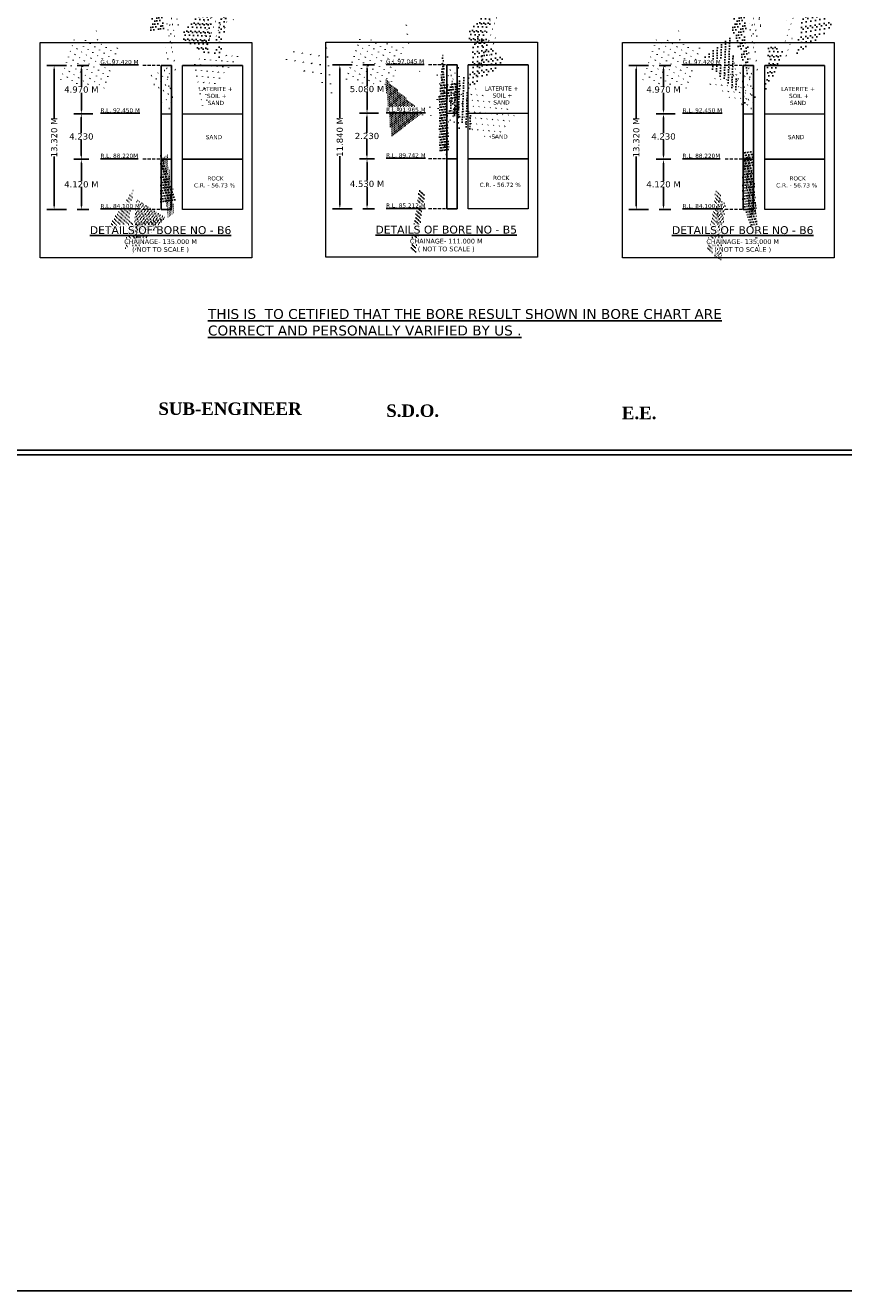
# Model space of a CAD drawing. Header units: millimetres. Extents: x -7746077780 to -3844657605, y -13315294818 to -6656873469.
# Tile 63 of 129: x -3871758907 to -3871725895, y -6657963078 to -6657912006. Entities that reach past the tile are written whole.
import ezdxf

# ---------------------------------------------------------------- set-up
doc = ezdxf.new("R2010")
doc.units = ezdxf.units.MM
doc.header["$MEASUREMENT"] = 0
doc.header["$PDMODE"] = 2
doc.linetypes.add('HIDDEN', pattern=[0.375, 0.25, -0.125])
doc.layers.add('TEX', color=6, linetype='Continuous')
doc.layers.add('TEXT', color=7, linetype='Continuous')
doc.styles.get("Standard").update_dxf_attribs({"font": 'verdana.ttf', "height": 250})
doc.dimstyles.new('Copy of ISO-25--------4', dxfattribs={"dimtxt": 200, "dimasz": 150, "dimexe": 300, "dimexo": 300, "dimgap": 0.02, "dimtad": 0, "dimtih": 1, "dimtoh": 1, "dimdec": 0, "dimlfac": 4, "dimdsep": 46, "dimtxsty": 'Standard', "dimcen": 150, "dimclrd": 1, "dimclre": 1, "dimclrt": 1, "dimadec": 0, "dimazin": 0, "dimtfac": 1, "dimtdec": 0, "dimtmove": 2, "dimatfit": 3, "dimfxl": 0, "dimarcsym": 0})
doc.dimstyles.new('ISO-25--------2', dxfattribs={"dimtxt": 200, "dimasz": 150, "dimexe": 300, "dimexo": 300, "dimgap": 0.02, "dimtad": 0, "dimtih": 1, "dimtoh": 1, "dimdec": 0, "dimlfac": 2, "dimdsep": 46, "dimtxsty": 'Standard', "dimcen": 150, "dimclrd": 1, "dimclre": 1, "dimclrt": 1, "dimadec": 0, "dimazin": 0, "dimtfac": 1, "dimtdec": 0, "dimtmove": 2, "dimatfit": 3, "dimfxl": 0, "dimarcsym": 0})

# ---------------------------------------------------------------- blocks, each defined once
blk = doc.blocks.new('*D787')
at = {"layer": 'Defpoints', "color": 0, "ltscale": 20, "transparency": 16777216}
for p in [(-3871745593.846198, -6657913604.321878), (-3871745123.18031, -6657913604.321878), (-3871744354.672048, -6657915555.450439)]:
    blk.add_point(p, dxfattribs=at)
at = {"layer": 'TEX', "color": 1, "lineweight": -2, "ltscale": 20, "transparency": 16777216}
for p, q in [((-3871745293.846198, -6657913604.321878), (-3871744823.18031, -6657913604.321878)), ((-3871745123.18031, -6657913754.321878), (-3871745123.18031, -6657914449.15763)), ((-3871745123.18031, -6657915405.450439), (-3871745123.18031, -6657914710.614688)), ((-3871744654.672048, -6657915555.450439), (-3871745423.18031, -6657915555.450439))]:
    blk.add_line(p, q, dxfattribs=at)
at = {"layer": 'TEX', "color": 1, "ltscale": 20, "transparency": 16777216}
for points in [[(-3871745148.18031, -6657913754.321878), (-3871745098.18031, -6657913754.321878), (-3871745123.18031, -6657913604.321878)], [(-3871745148.18031, -6657915405.450439), (-3871745098.18031, -6657915405.450439), (-3871745123.18031, -6657915555.450439)]]:
    blk.add_solid(points, dxfattribs=at)
at = {"layer": 'TEX', "color": 1, "ltscale": 20, "transparency": 16777216, "insert": (-3871745123.180309, -6657914579.88616), "char_height": 250, "attachment_point": 5}
blk.add_mtext('5.080 M', dxfattribs=at)
blk = doc.blocks.new('*D788')
at = {"layer": 'Defpoints', "color": 0, "ltscale": 20, "transparency": 16777216}
for p in [(-3871745425.096198, -6657913604.321878), (-3871746220.800537, -6657919417.871449), (-3871745425.096199, -6657919417.871449)]:
    blk.add_point(p, dxfattribs=at)
at = {"layer": 'TEX', "color": 1, "lineweight": -2, "ltscale": 20, "transparency": 16777216}
for p, q in [((-3871745725.096198, -6657913604.321878), (-3871746520.800537, -6657913604.321878)), ((-3871746220.800537, -6657913754.321878), (-3871746220.800537, -6657915736.815414)), ((-3871746220.800537, -6657919267.871449), (-3871746220.800537, -6657917285.377913)), ((-3871745725.096199, -6657919417.871449), (-3871746520.800537, -6657919417.871449))]:
    blk.add_line(p, q, dxfattribs=at)
at = {"layer": 'TEX', "color": 1, "ltscale": 20, "transparency": 16777216}
for points in [[(-3871746245.800537, -6657913754.321878), (-3871746195.800537, -6657913754.321878), (-3871746220.800537, -6657913604.321878)], [(-3871746245.800537, -6657919267.871449), (-3871746195.800537, -6657919267.871449), (-3871746220.800537, -6657919417.871449)]]:
    blk.add_solid(points, dxfattribs=at)
at = {"layer": 'TEX', "color": 1, "ltscale": 20, "transparency": 16777216, "insert": (-3871746220.800536, -6657916511.096664), "char_height": 250, "width": 3092.240050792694, "attachment_point": 5, "rotation": 90}
blk.add_mtext('11.840 M', dxfattribs=at)
blk = doc.blocks.new('*D789')
at = {"layer": 'Defpoints', "color": 0, "ltscale": 20, "transparency": 16777216}
for p in [(-3871745593.846199, -6657917393.815369), (-3871745123.18031, -6657917393.815369), (-3871745593.846198, -6657919417.871449)]:
    blk.add_point(p, dxfattribs=at)
at = {"layer": 'TEX', "color": 1, "lineweight": -2, "ltscale": 20, "transparency": 16777216}
for p, q in [((-3871745293.846199, -6657917393.815369), (-3871744823.18031, -6657917393.815369)), ((-3871745123.18031, -6657917543.815369), (-3871745123.18031, -6657918275.618572)), ((-3871745123.18031, -6657919267.871449), (-3871745123.18031, -6657918536.068243)), ((-3871745293.846198, -6657919417.871449), (-3871744823.18031, -6657919417.871449))]:
    blk.add_line(p, q, dxfattribs=at)
at = {"layer": 'TEX', "color": 1, "ltscale": 20, "transparency": 16777216}
for points in [[(-3871745148.18031, -6657917543.815369), (-3871745098.18031, -6657917543.815369), (-3871745123.18031, -6657917393.815369)], [(-3871745148.18031, -6657919267.871449), (-3871745098.18031, -6657919267.871449), (-3871745123.18031, -6657919417.871449)]]:
    blk.add_solid(points, dxfattribs=at)
at = {"layer": 'TEX', "color": 1, "ltscale": 20, "transparency": 16777216, "insert": (-3871745123.18031, -6657918405.843409), "char_height": 250, "width": 2455.95475435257, "attachment_point": 5}
blk.add_mtext('4.530 M', dxfattribs=at)
blk = doc.blocks.new('*D790')
at = {"color": 1, "lineweight": -2, "ltscale": 20, "transparency": 16777216}
for p, q in [((-3871745121.99867, -6657915555.450439), (-3871745424.49867, -6657915555.450439)), ((-3871745124.49867, -6657915705.450439), (-3871745124.49867, -6657916344.408069)), ((-3871745124.49867, -6657917243.815369), (-3871745124.49867, -6657916604.857739)), ((-3871745121.99867, -6657917393.815369), (-3871745424.49867, -6657917393.815369))]:
    blk.add_line(p, q, dxfattribs=at)
at = {"color": 1, "ltscale": 20, "transparency": 16777216}
for points in [[(-3871745149.49867, -6657915705.450439), (-3871745099.49867, -6657915705.450439), (-3871745124.49867, -6657915555.450439)], [(-3871745149.49867, -6657917243.815369), (-3871745099.49867, -6657917243.815369), (-3871745124.49867, -6657917393.815369)]]:
    blk.add_solid(points, dxfattribs=at)
at = {"layer": 'Defpoints', "color": 0, "ltscale": 20, "transparency": 16777216}
for p in [(-3871741904.088327, -6657915555.450439), (-3871745124.49867, -6657917393.815369), (-3871741904.088326, -6657917393.815369)]:
    blk.add_point(p, dxfattribs=at)
at = {"color": 1, "lineweight": 13, "ltscale": 20, "transparency": 16777216, "insert": (-3871745124.498669, -6657916474.632905), "char_height": 250, "width": 1834.755719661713, "attachment_point": 5}
blk.add_mtext('2.230', dxfattribs=at)
blk = doc.blocks.new('*D791')
at = {"layer": 'Defpoints', "color": 0, "ltscale": 20, "transparency": 16777216}
for p in [(-3871733633.846199, -6657913624.321881), (-3871733163.18031, -6657913624.321881), (-3871732394.672048, -6657915575.450439)]:
    blk.add_point(p, dxfattribs=at)
at = {"layer": 'TEX', "color": 1, "lineweight": -2, "ltscale": 20, "transparency": 16777216}
for p, q in [((-3871733333.846199, -6657913624.321881), (-3871732863.18031, -6657913624.321881)), ((-3871733163.18031, -6657913774.321881), (-3871733163.18031, -6657914469.745275)), ((-3871733163.18031, -6657915425.450439), (-3871733163.18031, -6657914730.027047)), ((-3871732694.672048, -6657915575.450439), (-3871733463.18031, -6657915575.450439))]:
    blk.add_line(p, q, dxfattribs=at)
at = {"layer": 'TEX', "color": 1, "ltscale": 20, "transparency": 16777216}
for points in [[(-3871733188.18031, -6657913774.321881), (-3871733138.18031, -6657913774.321881), (-3871733163.18031, -6657913624.321881)], [(-3871733188.18031, -6657915425.450439), (-3871733138.18031, -6657915425.450439), (-3871733163.18031, -6657915575.450439)]]:
    blk.add_solid(points, dxfattribs=at)
at = {"layer": 'TEX', "color": 1, "ltscale": 20, "transparency": 16777216, "insert": (-3871733163.180309, -6657914599.886162), "char_height": 250, "width": 2179.23017168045, "attachment_point": 5}
blk.add_mtext('4.970 M', dxfattribs=at)
blk = doc.blocks.new('*D792')
at = {"layer": 'Defpoints', "color": 0, "ltscale": 20, "transparency": 16777216}
for p in [(-3871733465.096199, -6657913624.321881), (-3871734260.800538, -6657919437.871449), (-3871733465.096199, -6657919437.871449)]:
    blk.add_point(p, dxfattribs=at)
at = {"layer": 'TEX', "color": 1, "lineweight": -2, "ltscale": 20, "transparency": 16777216}
for p, q in [((-3871733765.096199, -6657913624.321881), (-3871734560.800538, -6657913624.321881)), ((-3871734260.800538, -6657913774.321881), (-3871734260.800538, -6657915756.815416)), ((-3871734260.800538, -6657919287.871449), (-3871734260.800538, -6657917305.377914)), ((-3871733765.096199, -6657919437.871449), (-3871734560.800538, -6657919437.871449))]:
    blk.add_line(p, q, dxfattribs=at)
at = {"layer": 'TEX', "color": 1, "ltscale": 20, "transparency": 16777216}
for points in [[(-3871734285.800538, -6657913774.321881), (-3871734235.800538, -6657913774.321881), (-3871734260.800538, -6657913624.321881)], [(-3871734285.800538, -6657919287.871449), (-3871734235.800538, -6657919287.871449), (-3871734260.800538, -6657919437.871449)]]:
    blk.add_solid(points, dxfattribs=at)
at = {"layer": 'TEX', "color": 1, "ltscale": 20, "transparency": 16777216, "insert": (-3871734260.800537, -6657916531.096666), "char_height": 250, "attachment_point": 5, "rotation": 90}
blk.add_mtext('13.320 M', dxfattribs=at)
blk = doc.blocks.new('*D793')
at = {"layer": 'Defpoints', "color": 0, "ltscale": 20, "transparency": 16777216}
for p in [(-3871733633.846199, -6657917413.815372), (-3871733163.18031, -6657917413.815372), (-3871733633.846198, -6657919437.871449)]:
    blk.add_point(p, dxfattribs=at)
at = {"layer": 'TEX', "color": 1, "lineweight": -2, "ltscale": 20, "transparency": 16777216}
for p, q in [((-3871733333.846199, -6657917413.815372), (-3871732863.18031, -6657917413.815372)), ((-3871733163.18031, -6657917563.815372), (-3871733163.18031, -6657918295.618574)), ((-3871733163.18031, -6657919287.871449), (-3871733163.18031, -6657918556.068245)), ((-3871733333.846198, -6657919437.871449), (-3871732863.18031, -6657919437.871449))]:
    blk.add_line(p, q, dxfattribs=at)
at = {"layer": 'TEX', "color": 1, "ltscale": 20, "transparency": 16777216}
for points in [[(-3871733188.18031, -6657917563.815372), (-3871733138.18031, -6657917563.815372), (-3871733163.18031, -6657917413.815372)], [(-3871733188.18031, -6657919287.871449), (-3871733138.18031, -6657919287.871449), (-3871733163.18031, -6657919437.871449)]]:
    blk.add_solid(points, dxfattribs=at)
at = {"layer": 'TEX', "color": 1, "ltscale": 20, "transparency": 16777216, "insert": (-3871733163.18031, -6657918425.84341), "char_height": 250, "attachment_point": 5}
blk.add_mtext('4.120 M', dxfattribs=at)
blk = doc.blocks.new('*D794')
at = {"color": 1, "lineweight": -2, "ltscale": 20, "transparency": 16777216}
for p, q in [((-3871733161.99867, -6657915575.450439), (-3871733464.49867, -6657915575.450439)), ((-3871733164.49867, -6657915725.450439), (-3871733164.49867, -6657916364.408071)), ((-3871733164.49867, -6657917263.815372), (-3871733164.49867, -6657916624.857741)), ((-3871733161.99867, -6657917413.815372), (-3871733464.49867, -6657917413.815372))]:
    blk.add_line(p, q, dxfattribs=at)
at = {"color": 1, "ltscale": 20, "transparency": 16777216}
for points in [[(-3871733189.49867, -6657915725.450439), (-3871733139.49867, -6657915725.450439), (-3871733164.49867, -6657915575.450439)], [(-3871733189.49867, -6657917263.815372), (-3871733139.49867, -6657917263.815372), (-3871733164.49867, -6657917413.815372)]]:
    blk.add_solid(points, dxfattribs=at)
at = {"layer": 'Defpoints', "color": 0, "ltscale": 20, "transparency": 16777216}
for p in [(-3871729944.088327, -6657915575.450439), (-3871733164.49867, -6657917413.815372), (-3871729944.088326, -6657917413.815372)]:
    blk.add_point(p, dxfattribs=at)
at = {"color": 1, "lineweight": 13, "ltscale": 20, "transparency": 16777216, "insert": (-3871733164.498669, -6657916494.632907), "char_height": 250, "attachment_point": 5}
blk.add_mtext('4.230', dxfattribs=at)
blk = doc.blocks.new('*D453')
at = {"layer": 'Defpoints', "color": 0, "ltscale": 20, "transparency": 16777216}
for p in [(-3871757117.810792, -6657913624.321881), (-3871756647.144903, -6657913624.321881), (-3871755878.636641, -6657915575.450439)]:
    blk.add_point(p, dxfattribs=at)
at = {"layer": 'TEX', "color": 1, "lineweight": -2, "ltscale": 20, "transparency": 16777216}
for p, q in [((-3871756817.810792, -6657913624.321881), (-3871756347.144903, -6657913624.321881)), ((-3871756647.144903, -6657913774.321881), (-3871756647.144903, -6657914469.745275)), ((-3871756647.144903, -6657915425.450439), (-3871756647.144903, -6657914730.027047)), ((-3871756178.636641, -6657915575.450439), (-3871756947.144903, -6657915575.450439))]:
    blk.add_line(p, q, dxfattribs=at)
at = {"layer": 'TEX', "color": 1, "ltscale": 20, "transparency": 16777216}
for points in [[(-3871756672.144903, -6657913774.321881), (-3871756622.144903, -6657913774.321881), (-3871756647.144903, -6657913624.321881)], [(-3871756672.144903, -6657915425.450439), (-3871756622.144903, -6657915425.450439), (-3871756647.144903, -6657915575.450439)]]:
    blk.add_solid(points, dxfattribs=at)
at = {"layer": 'TEX', "color": 1, "ltscale": 20, "transparency": 16777216, "insert": (-3871756647.144902, -6657914599.886162), "char_height": 250, "width": 2179.23017168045, "attachment_point": 5}
blk.add_mtext('4.970 M', dxfattribs=at)
blk = doc.blocks.new('*D454')
at = {"layer": 'Defpoints', "color": 0, "ltscale": 20, "transparency": 16777216}
for p in [(-3871756949.060792, -6657913624.321881), (-3871757744.765131, -6657919437.871449), (-3871756949.060792, -6657919437.871449)]:
    blk.add_point(p, dxfattribs=at)
at = {"layer": 'TEX', "color": 1, "lineweight": -2, "ltscale": 20, "transparency": 16777216}
for p, q in [((-3871757249.060792, -6657913624.321881), (-3871758044.765131, -6657913624.321881)), ((-3871757744.765131, -6657913774.321881), (-3871757744.765131, -6657915756.815416)), ((-3871757744.765131, -6657919287.871449), (-3871757744.765131, -6657917305.377914)), ((-3871757249.060792, -6657919437.871449), (-3871758044.765131, -6657919437.871449))]:
    blk.add_line(p, q, dxfattribs=at)
at = {"layer": 'TEX', "color": 1, "ltscale": 20, "transparency": 16777216}
for points in [[(-3871757769.765131, -6657913774.321881), (-3871757719.765131, -6657913774.321881), (-3871757744.765131, -6657913624.321881)], [(-3871757769.765131, -6657919287.871449), (-3871757719.765131, -6657919287.871449), (-3871757744.765131, -6657919437.871449)]]:
    blk.add_solid(points, dxfattribs=at)
at = {"layer": 'TEX', "color": 1, "ltscale": 20, "transparency": 16777216, "insert": (-3871757744.76513, -6657916531.096666), "char_height": 250, "attachment_point": 5, "rotation": 90}
blk.add_mtext('13.320 M', dxfattribs=at)
blk = doc.blocks.new('*D455')
at = {"layer": 'Defpoints', "color": 0, "ltscale": 20, "transparency": 16777216}
for p in [(-3871757117.810792, -6657917413.815372), (-3871756647.144903, -6657917413.815372), (-3871757117.810791, -6657919437.871449)]:
    blk.add_point(p, dxfattribs=at)
at = {"layer": 'TEX', "color": 1, "lineweight": -2, "ltscale": 20, "transparency": 16777216}
for p, q in [((-3871756817.810792, -6657917413.815372), (-3871756347.144903, -6657917413.815372)), ((-3871756647.144903, -6657917563.815372), (-3871756647.144903, -6657918295.618574)), ((-3871756647.144903, -6657919287.871449), (-3871756647.144903, -6657918556.068245)), ((-3871756817.810791, -6657919437.871449), (-3871756347.144903, -6657919437.871449))]:
    blk.add_line(p, q, dxfattribs=at)
at = {"layer": 'TEX', "color": 1, "ltscale": 20, "transparency": 16777216}
for points in [[(-3871756672.144903, -6657917563.815372), (-3871756622.144903, -6657917563.815372), (-3871756647.144903, -6657917413.815372)], [(-3871756672.144903, -6657919287.871449), (-3871756622.144903, -6657919287.871449), (-3871756647.144903, -6657919437.871449)]]:
    blk.add_solid(points, dxfattribs=at)
at = {"layer": 'TEX', "color": 1, "ltscale": 20, "transparency": 16777216, "insert": (-3871756647.144903, -6657918425.84341), "char_height": 250, "attachment_point": 5}
blk.add_mtext('4.120 M', dxfattribs=at)
blk = doc.blocks.new('*D456')
at = {"color": 1, "lineweight": -2, "ltscale": 20, "transparency": 16777216}
for p, q in [((-3871756645.963263, -6657915575.450439), (-3871756948.463263, -6657915575.450439)), ((-3871756648.463263, -6657915725.450439), (-3871756648.463263, -6657916364.408071)), ((-3871756648.463263, -6657917263.815372), (-3871756648.463263, -6657916624.857741)), ((-3871756645.963263, -6657917413.815372), (-3871756948.463263, -6657917413.815372))]:
    blk.add_line(p, q, dxfattribs=at)
at = {"color": 1, "ltscale": 20, "transparency": 16777216}
for points in [[(-3871756673.463263, -6657915725.450439), (-3871756623.463263, -6657915725.450439), (-3871756648.463263, -6657915575.450439)], [(-3871756673.463263, -6657917263.815372), (-3871756623.463263, -6657917263.815372), (-3871756648.463263, -6657917413.815372)]]:
    blk.add_solid(points, dxfattribs=at)
at = {"layer": 'Defpoints', "color": 0, "ltscale": 20, "transparency": 16777216}
for p in [(-3871753428.05292, -6657915575.450439), (-3871756648.463263, -6657917413.815372), (-3871753428.052919, -6657917413.815372)]:
    blk.add_point(p, dxfattribs=at)
at = {"color": 1, "lineweight": 13, "ltscale": 20, "transparency": 16777216, "insert": (-3871756648.463262, -6657916494.632907), "char_height": 250, "attachment_point": 5}
blk.add_mtext('4.230', dxfattribs=at)

msp = doc.modelspace()

# ---------------------------------------------------------------- hatches: boundary and pattern name
at = {"layer": 'TEX', "ltscale": 20}
h = msp.add_hatch(dxfattribs=at)
h.set_pattern_fill('AR-CONC', color=0, scale=31.640625, style=0)
h.set_pattern_definition([(49.99999999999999, (-604426631.9335661, -1040614093.493619), (226.9456046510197, -19.85516770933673), [23.73046875, -261.0351562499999]), (355, (-604426631.9335661, -1040614093.493619), (-43.90178915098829, 237.9982923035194), [18.98437500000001, -208.8281250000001]), (100.4513999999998, (-604426613.0214334, -1040614095.148215), (183.0439840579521, 218.1429801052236), [20.16779449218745, -221.8457463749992]), (46.18420000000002, (-604426631.9335661, -1040614030.212369), (337.6817380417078, -52.3712506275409), [35.59570312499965, -391.5527343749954]), (96.63559999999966, (-604426603.7934241, -1040614034.576657), (295.7331216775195, 308.216982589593), [30.25169268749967, -332.7685664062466]), (351.1842000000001, (-604426631.9335661, -1040614030.212369), (295.7328810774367, 308.2172135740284), [28.47656250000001, -313.2421875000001]), (21, (-604426600.2929401, -1040614046.032681), (188.865121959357, -127.3911333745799), [23.73046875, -261.0351562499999]), (326, (-604426600.2929401, -1040614046.032681), (76.986491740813, 229.4420064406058), [18.984375, -208.828125]), (71.45140000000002, (-604426584.5541878, -1040614056.64862), (265.8516910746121, 102.0506649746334), [20.16779449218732, -221.8457463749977]), (37.49999999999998, (-604426631.9335661, -1040614093.493619), (3.8474542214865, 105.3296959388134), [0, -206.2968750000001, 0, -211.9921875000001, 0, -209.6191406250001]), (7.500000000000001, (-604426631.9335661, -1040614093.493619), (83.23684583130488, 124.7943307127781), [0, -120.8671875, 0, -201.5507812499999, 0, -79.89257812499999]), (327.5, (-604426702.4921598, -1040614093.493619), (168.9047551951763, -7.136502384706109), [0, -79.1015625, 0, -246.796875, 0, -327.48046875]), (317.5, (-604426734.1327848, -1040614093.493619), (184.5237488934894, 31.67384206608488), [0, -102.83203125, 0, -163.8984375, 0, -232.55859375])])
h.paths.add_polyline_path([(-3871753428.05292, -6657913624.148125), (-3871753428.05292, -6657915575.450439), (-3871753011.262918, -6657915575.450439), (-3871753011.262918, -6657913624.148125)])
h = msp.add_hatch(dxfattribs=at)
h.set_pattern_fill('AR-CONC', color=0, scale=31.640625, style=0)
h.set_pattern_definition([(49.99999999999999, (-604415107.9689727, -1040614073.493619), (226.9456046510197, -19.85516770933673), [23.73046875, -261.0351562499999]), (355, (-604415107.9689727, -1040614073.493619), (-43.90178915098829, 237.9982923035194), [18.98437500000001, -208.8281250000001]), (100.4513999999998, (-604415089.05684, -1040614075.148213), (183.0439840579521, 218.1429801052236), [20.16779449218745, -221.8457463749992]), (46.18420000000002, (-604415107.9689727, -1040614010.212369), (337.6817380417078, -52.3712506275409), [35.59570312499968, -391.5527343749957]), (96.63559999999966, (-604415079.8288317, -1040614014.576657), (295.7331216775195, 308.216982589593), [30.25169268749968, -332.7685664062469]), (351.1842000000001, (-604415107.9689727, -1040614010.212369), (295.7328810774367, 308.2172135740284), [28.47656250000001, -313.2421875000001]), (21, (-604415076.3283472, -1040614026.032681), (188.865121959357, -127.3911333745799), [23.73046875, -261.0351562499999]), (326, (-604415076.3283472, -1040614026.032681), (76.986491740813, 229.4420064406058), [18.984375, -208.828125]), (71.45140000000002, (-604415060.5895948, -1040614036.648618), (265.8516910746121, 102.0506649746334), [20.16779449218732, -221.8457463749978]), (37.49999999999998, (-604415107.9689727, -1040614073.493619), (3.8474542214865, 105.3296959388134), [0, -206.2968750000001, 0, -211.9921875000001, 0, -209.6191406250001]), (7.500000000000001, (-604415107.9689727, -1040614073.493619), (83.23684583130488, 124.7943307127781), [0, -120.8671875, 0, -201.5507812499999, 0, -79.89257812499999]), (327.5, (-604415178.5275664, -1040614073.493619), (168.9047551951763, -7.136502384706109), [0, -79.1015625, 0, -246.796875, 0, -327.48046875]), (317.5, (-604415210.1681914, -1040614073.493619), (184.5237488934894, 31.67384206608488), [0, -102.83203125, 0, -163.8984375, 0, -232.55859375])])
h.paths.add_polyline_path([(-3871741904.088327, -6657913604.148125), (-3871741904.088327, -6657915555.450439), (-3871741487.298324, -6657915555.450439), (-3871741487.298325, -6657913604.148125)])
h = msp.add_hatch(dxfattribs=at)
h.set_pattern_fill('AR-CONC', color=0, scale=31.640625, style=0)
h.set_pattern_definition([(49.99999999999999, (-604403147.9689732, -1040614093.493619), (226.9456046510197, -19.85516770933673), [23.73046875, -261.0351562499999]), (355, (-604403147.9689732, -1040614093.493619), (-43.90178915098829, 237.9982923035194), [18.98437500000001, -208.8281250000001]), (100.4513999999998, (-604403129.0568404, -1040614095.148215), (183.0439840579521, 218.1429801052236), [20.16779449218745, -221.8457463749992]), (46.18420000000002, (-604403147.9689732, -1040614030.212369), (337.6817380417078, -52.3712506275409), [35.59570312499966, -391.5527343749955]), (96.63559999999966, (-604403119.8288312, -1040614034.576657), (295.7331216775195, 308.216982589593), [30.25169268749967, -332.7685664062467]), (351.1842000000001, (-604403147.9689732, -1040614030.212369), (295.7328810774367, 308.2172135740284), [28.47656250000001, -313.2421875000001]), (21, (-604403116.3283472, -1040614046.032681), (188.865121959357, -127.3911333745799), [23.73046875, -261.0351562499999]), (326, (-604403116.3283472, -1040614046.032681), (76.986491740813, 229.4420064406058), [18.984375, -208.828125]), (71.45140000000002, (-604403100.5895948, -1040614056.64862), (265.8516910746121, 102.0506649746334), [20.16779449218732, -221.8457463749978]), (37.49999999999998, (-604403147.9689732, -1040614093.493619), (3.8474542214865, 105.3296959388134), [0, -206.2968750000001, 0, -211.9921875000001, 0, -209.6191406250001]), (7.500000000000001, (-604403147.9689732, -1040614093.493619), (83.23684583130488, 124.7943307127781), [0, -120.8671875, 0, -201.5507812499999, 0, -79.89257812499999]), (327.5, (-604403218.5275669, -1040614093.493619), (168.9047551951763, -7.136502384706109), [0, -79.1015625, 0, -246.796875, 0, -327.48046875]), (317.5, (-604403250.1681919, -1040614093.493619), (184.5237488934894, 31.67384206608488), [0, -102.83203125, 0, -163.8984375, 0, -232.55859375])])
h.paths.add_polyline_path([(-3871729944.088327, -6657913624.148125), (-3871729944.088327, -6657915575.450439), (-3871729527.298326, -6657915575.450439), (-3871729527.298326, -6657913624.148125)])
h = msp.add_hatch(dxfattribs=at)
h.set_pattern_fill('AR-SAND', color=0, scale=42.1875, style=0)
h.set_pattern_definition([(37.49999999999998, (-604426631.9335661, -1040616881.051982), (-2.657532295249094, 81.28787775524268), [0, -64.125, 0, -71.71875000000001, 0, -68.55468750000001]), (7.500000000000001, (-604426631.9335661, -1040616881.051982), (74.66245475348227, 119.0592871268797), [0, -34.59374999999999, 0, -57.79687499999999, 0, -22.1484375]), (327.5, (-604426683.8241901, -1040616881.051982), (131.3778597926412, 0.2387413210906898), [0, -21.09375, 0, -75.9375, 0, -99.140625]), (317.5, (-604426683.8241901, -1040616881.051982), (126.8209661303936, 37.02693789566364), [0, -10.546875, 0, -49.78125, 0, -56.953125])])
h.paths.add_polyline_path([(-3871753011.262918, -6657917413.815372), (-3871753428.05292, -6657917413.815372), (-3871753428.052919, -6657919437.697697), (-3871753011.262918, -6657919437.697697)])
h = msp.add_hatch(dxfattribs=at)
h.set_pattern_fill('AR-SAND', color=0, scale=42.1875, style=0)
h.set_pattern_definition([(37.49999999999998, (-604415107.9689727, -1040616861.051982), (-2.657532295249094, 81.28787775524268), [0, -64.125, 0, -71.71875000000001, 0, -68.55468750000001]), (7.500000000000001, (-604415107.9689727, -1040616861.051982), (74.66245475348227, 119.0592871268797), [0, -34.59374999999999, 0, -57.79687499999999, 0, -22.1484375]), (327.5, (-604415159.8595972, -1040616861.051982), (131.3778597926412, 0.2387413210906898), [0, -21.09375, 0, -75.9375, 0, -99.140625]), (317.5, (-604415159.8595972, -1040616861.051982), (126.8209661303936, 37.02693789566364), [0, -10.546875, 0, -49.78125, 0, -56.953125])])
h.paths.add_polyline_path([(-3871741487.298325, -6657917393.815371), (-3871741904.088327, -6657917393.815371), (-3871741904.088325, -6657919417.697693), (-3871741487.298324, -6657919417.697693)])
h = msp.add_hatch(dxfattribs=at)
h.set_pattern_fill('AR-SAND', color=0, scale=42.1875, style=0)
h.set_pattern_definition([(37.49999999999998, (-604403147.9689732, -1040616881.051982), (-2.657532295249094, 81.28787775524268), [0, -64.125, 0, -71.71875000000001, 0, -68.55468750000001]), (7.500000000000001, (-604403147.9689732, -1040616881.051982), (74.66245475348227, 119.0592871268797), [0, -34.59374999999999, 0, -57.79687499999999, 0, -22.1484375]), (327.5, (-604403199.8595972, -1040616881.051982), (131.3778597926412, 0.2387413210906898), [0, -21.09375, 0, -75.9375, 0, -99.140625]), (317.5, (-604403199.8595972, -1040616881.051982), (126.8209661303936, 37.02693789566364), [0, -10.546875, 0, -49.78125, 0, -56.953125])])
h.paths.add_polyline_path([(-3871729527.298326, -6657917413.815372), (-3871729944.088327, -6657917413.815372), (-3871729944.088326, -6657919437.697697), (-3871729527.298326, -6657919437.697697)])

# ---------------------------------------------------------------- linework, layer by layer
at = {"color": 0}
for p, q in [((-3871753428.05292, -6657913624.148125), (-3871753428.052919, -6657919437.697697)), ((-3871753011.262918, -6657913624.148125), (-3871753428.052919, -6657913624.148125)), ((-3871753011.262918, -6657913624.148125), (-3871753011.262918, -6657919437.697697)), ((-3871752563.208004, -6657913624.148124), (-3871750148.865046, -6657913624.148124)), ((-3871741904.088327, -6657913604.148125), (-3871741904.088326, -6657919417.697693)), ((-3871741487.298324, -6657913604.148125), (-3871741904.088326, -6657913604.148125)), ((-3871741487.298325, -6657913604.148125), (-3871741487.298324, -6657919417.697693)), ((-3871741039.243411, -6657913604.148123), (-3871738624.900452, -6657913604.148123)), ((-3871729944.088327, -6657913624.148125), (-3871729944.088326, -6657919437.697697)), ((-3871729527.298326, -6657913624.148125), (-3871729944.088326, -6657913624.148125)), ((-3871729527.298326, -6657913624.148125), (-3871729527.298326, -6657919437.697697)), ((-3871729079.243411, -6657913624.148124), (-3871726664.900453, -6657913624.148124)), ((-3871753011.262918, -6657917413.815372), (-3871753428.052919, -6657917413.815372)), ((-3871752563.208004, -6657917413.815372), (-3871750148.865047, -6657917413.815372)), ((-3871752563.208004, -6657917413.815372), (-3871750148.865047, -6657917413.815372)), ((-3871741487.298325, -6657917393.815369), (-3871741904.088326, -6657917393.815369)), ((-3871741039.243411, -6657917393.815369), (-3871738624.900453, -6657917393.815369)), ((-3871741039.243411, -6657917393.815371), (-3871738624.900453, -6657917393.815371)), ((-3871729527.298326, -6657917413.815372), (-3871729944.088326, -6657917413.815372)), ((-3871729079.243411, -6657917413.815372), (-3871726664.900454, -6657917413.815372)), ((-3871729079.243411, -6657917413.815372), (-3871726664.900454, -6657917413.815372)), ((-3871753011.262918, -6657919437.697697), (-3871753428.052919, -6657919437.697697)), ((-3871741487.298325, -6657919417.697693), (-3871741904.088326, -6657919417.697693)), ((-3871729527.298326, -6657919437.697697), (-3871729944.088326, -6657919437.697697))]:
    msp.add_line(p, q, dxfattribs=at)
at = {"lineweight": 13, "ltscale": 20}
for p, q in [((-3871753428.05292, -6657915575.450439), (-3871753011.262918, -6657915575.450439)), ((-3871752563.208004, -6657915575.450439), (-3871750148.865046, -6657915575.450439)), ((-3871741904.088327, -6657915555.450439), (-3871741487.298324, -6657915555.450439)), ((-3871741039.243411, -6657915555.450439), (-3871738624.900452, -6657915555.450439)), ((-3871729944.088327, -6657915575.450439), (-3871729527.298326, -6657915575.450439)), ((-3871729079.243411, -6657915575.450439), (-3871726664.900453, -6657915575.450439))]:
    msp.add_line(p, q, dxfattribs=at)
for points in [[(-3871758303.332241, -6657912702.441303), (-3871749768.83691, -6657912702.441303), (-3871749768.83691, -6657921387.055901), (-3871758303.332241, -6657921387.055901)], [(-3871746779.367648, -6657912682.441301), (-3871738244.872317, -6657912682.441301), (-3871738244.872317, -6657921367.055901), (-3871746779.367648, -6657921367.055901)], [(-3871734819.367648, -6657912702.441303), (-3871726284.872317, -6657912702.441303), (-3871726284.872317, -6657921387.055901), (-3871734819.367648, -6657921387.055901)], [(-3871752563.208004, -6657913624.148124), (-3871750148.865046, -6657913624.148124), (-3871750148.865047, -6657919437.697697), (-3871752563.208006, -6657919437.697697)], [(-3871741039.243411, -6657913604.148123), (-3871738624.900452, -6657913604.148123), (-3871738624.900453, -6657919417.697693), (-3871741039.243411, -6657919417.697693)], [(-3871729079.243411, -6657913624.148124), (-3871726664.900453, -6657913624.148124), (-3871726664.900454, -6657919437.697697), (-3871729079.243413, -6657919437.697697)]]:
    msp.add_lwpolyline(points, close=True, dxfattribs=at)
at = {"layer": 'TEX', "color": 3, "ltscale": 20}
msp.add_lwpolyline([(-3871674923.332241, -6657963077.984943), (-3872169213.332241, -6657963077.984943), (-3872169213.332241, -6657740557.984943), (-3871674923.332241, -6657740557.984943)], close=True, dxfattribs=at)
at = {"layer": 'TEX', "color": 7, "ltscale": 20}
for points in [[(-3871699823.332241, -6657929337.984943), (-3871891773.332241, -6657929337.984943), (-3871891773.332241, -6657846437.984943), (-3871699823.332241, -6657846437.984943)], [(-3871700033.332241, -6657929157.984943), (-3871891383.332241, -6657929157.984943), (-3871891383.332241, -6657846927.984943), (-3871700033.332241, -6657846927.984943)]]:
    msp.add_lwpolyline(points, close=True, dxfattribs=at)
at = {"layer": 'TEXT', "color": 0, "linetype": 'HIDDEN', "lineweight": 13, "ltscale": 500}
for p, q in [((-3871753475.332771, -6657913624.159149), (-3871754173.277284, -6657913624.321881)), ((-3871741951.368177, -6657913604.159149), (-3871742649.312689, -6657913604.32188)), ((-3871729991.368178, -6657913624.159149), (-3871730689.312691, -6657913624.321881)), ((-3871753475.332771, -6657917413.815372), (-3871754173.277284, -6657917413.978103)), ((-3871753475.332771, -6657917413.815372), (-3871754173.277284, -6657917413.978101)), ((-3871741951.368178, -6657917393.815369), (-3871742649.31269, -6657917393.9781)), ((-3871741951.368178, -6657917393.815371), (-3871742649.31269, -6657917393.9781)), ((-3871729991.368178, -6657917413.815372), (-3871730689.312691, -6657917413.978103)), ((-3871729991.368178, -6657917413.815372), (-3871730689.312691, -6657917413.978101)), ((-3871753475.332771, -6657919437.708717), (-3871754173.277284, -6657919437.871449)), ((-3871753475.332771, -6657919437.708721), (-3871754173.277284, -6657919437.871451)), ((-3871741951.368178, -6657919417.708717), (-3871742649.31269, -6657919417.871449)), ((-3871741951.368178, -6657919417.708717), (-3871742649.31269, -6657919417.871449)), ((-3871729991.368178, -6657919437.708717), (-3871730689.312691, -6657919437.871449)), ((-3871729991.368178, -6657919437.708721), (-3871730689.312691, -6657919437.871451))]:
    msp.add_line(p, q, dxfattribs=at)

# ---------------------------------------------------------------- texts
at = {"ltscale": 20, "char_height": 300, "width": 6037.084575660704, "attachment_point": 1}
for insert in [(-3872109839.012653, -6657913763.318133), (-3872093799.012653, -6657913653.318133)]:
    msp.add_mtext('\\pi917.33;{\\LFOUNDATION LEVEL \\P\\pi1600.6;R.L. 71.000 M}', dxfattribs=dict(at, insert=insert))
at = {"layer": 'TEX', "color": 0, "ltscale": 20, "char_height": 168.75, "width": 5309.421470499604, "attachment_point": 2}
for s, insert in [(' ROCK \\PC.R. - 56.73 %', (-3871751274.141216, -6657918099.701118)), (' ROCK \\PC.R. - 56.72 %', (-3871739750.176623, -6657918079.701118)), (' ROCK \\PC.R. - 56.73 %', (-3871727790.176623, -6657918099.701118))]:
    msp.add_mtext(s, dxfattribs=dict(at, insert=insert))
at = {"layer": 'TEX', "attachment_point": 1}
for s, insert, char_height, width in [('\\pi2414.7;{\\fTimes New Roman|b1|i0|c0|p18;\\LCONSTRUCTION OF HIGH LEVEL \\P\\pi1694.5;BRIDGE ACROSS BAGNAI NALLA ON \\P\\pi3748.3;LACHKERA - LAFIN  ROAD.}', (-3871977338.68645, -6657925731.695536), 602.9833333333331, 19412.92919813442), ('{\\fTimes New Roman|b1|i0|c0|p18;SUB-ENGINEER}', (-3871753536.934269, -6657927228.361201), 502.486111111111, 5015.530839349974), ('{\\fTimes New Roman|b1|i0|c0|p18;S.D.O.}', (-3871744346.934269, -6657927308.361201), 502.486111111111, 3493.444239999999), ('{\\fTimes New Roman|b1|i0|c0|p18;E.E.}', (-3871734841.28282, -6657927401.523626), 502.486111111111, 3493.444239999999)]:
    msp.add_mtext(s, dxfattribs=dict(at, insert=insert, char_height=char_height, width=width))
at = {"layer": 'TEXT', "color": 0, "char_height": 168.75}
for s, insert, width, attachment_point in [('{\\LG.L.97.420 M}', (-3871755878.636641, -6657913402.138717), 2690.932640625, 1), ('{\\LG.L.97.045 M}', (-3871744354.672048, -6657913382.138714), 2690.932640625, 1), ('{\\LG.L.97.420 M}', (-3871732394.672048, -6657913402.138717), 2690.932640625, 1), ('LATERITE +\\P SOIL +\\PSAND', (-3871751221.420083, -6657914490.57343), 4286.94619921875, 2), ('LATERITE +\\P SOIL +\\PSAND', (-3871739697.455489, -6657914470.573429), 4286.94619921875, 2), ('LATERITE +\\P SOIL +\\PSAND', (-3871727737.45549, -6657914490.57343), 4286.94619921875, 2), ('{\\LR.L. 92.450 M}', (-3871755878.636641, -6657915353.430004), 2690.932640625, 1), ('{\\LR.L. 91.965 M}', (-3871744354.672048, -6657915333.430004), 2690.932640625, 1), ('{\\LR.L. 92.450 M}', (-3871732394.672048, -6657915353.430004), 2690.932640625, 1), ('SAND ', (-3871751299.755068, -6657916432.888244), 4286.94619921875, 2), ('SAND ', (-3871739775.790473, -6657916412.888243), 4286.94619921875, 2), ('SAND ', (-3871727815.790475, -6657916432.888244), 4286.94619921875, 2), ('{\\LR.L. 88.220M}', (-3871755878.636641, -6657917189.731419), 2690.932640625, 1), ('{\\LR.L. 89.742 M}', (-3871744354.672048, -6657917169.731417), 2690.932640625, 1), ('{\\LR.L. 88.220M}', (-3871732394.672048, -6657917189.731419), 2690.932640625, 1), ('{\\LR.L. 84.100 M}', (-3871755878.636641, -6657919215.688283), 2690.932640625, 1), ('{\\LR.L. 85.212 M}', (-3871744354.672048, -6657919195.688282), 2690.932640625, 1), ('{\\LR.L. 84.100 M}', (-3871732394.672048, -6657919215.688283), 2690.932640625, 1)]:
    msp.add_mtext(s, dxfattribs=dict(at, insert=insert, width=width, attachment_point=attachment_point))
at = {"layer": 'TEXT', "color": 191}
for s, insert, char_height, width, attachment_point in [('{\\LDETAILS OF BORE NO - B6 \\H0.6x;\\lCHAINAGE- 135.000 M\\P( NOT TO SCALE )}', (-3871753452.074504, -6657920113.975334), 316.4062500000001, 6375.535839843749, 2), ('{\\LDETAILS OF BORE NO - B5 \\H0.6x;\\lCHAINAGE- 111.000 M\\P( NOT TO SCALE )}', (-3871741928.10991, -6657920093.975332), 316.4062500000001, 6375.535839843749, 2), ('{\\LDETAILS OF BORE NO - B6 \\H0.6x;\\lCHAINAGE- 135.000 M\\P( NOT TO SCALE )}', (-3871729968.109911, -6657920113.975334), 316.4062500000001, 6375.535839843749, 2), ('{\\LTHIS IS  TO CETIFIED THAT THE BORE RESULT SHOWN IN BORE CHART ARE CORRECT AND PERSONALLY VARIFIED BY US .}', (-3871751539.367648, -6657923457.055901), 400, 22004.98162285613, 1)]:
    msp.add_mtext(s, dxfattribs=dict(at, insert=insert, char_height=char_height, width=width, attachment_point=attachment_point))

# ---------------------------------------------------------------- dimensions: what is measured, and where the dimension line sits
at = {"lineweight": 13, "ltscale": 20}
for base, p1, p2, text, picture, middle in [((-3871756648.463263, -6657917413.815372), (-3871753428.05292, -6657915575.450439), (-3871753428.052919, -6657917413.815372), '4.230', '*D456', (-3871756648.463262, -6657916494.632907)), ((-3871745124.49867, -6657917393.815369), (-3871741904.088327, -6657915555.450439), (-3871741904.088326, -6657917393.815369), '2.230', '*D790', (-3871745124.498669, -6657916474.632905)), ((-3871733164.49867, -6657917413.815372), (-3871729944.088327, -6657915575.450439), (-3871729944.088326, -6657917413.815372), '4.230', '*D794', (-3871733164.498669, -6657916494.632907))]:
    dim = msp.add_linear_dim(base=base, p1=p1, p2=p2, angle=90, text=text, dimstyle='ISO-25--------2', override={"dimtxt": 600, "dimlfac": 1, "dimfxl": 2.5, "dimfxlon": 1}, dxfattribs=at)
    dim.commit()
    dim.dimension.update_dxf_attribs({"geometry": picture, "text_midpoint": middle})
at = {"layer": 'TEX', "color": 0, "ltscale": 20}
for base, p1, p2, text, picture, middle in [((-3871757744.765131, -6657919437.871449), (-3871756949.060792, -6657913624.321881), (-3871756949.060792, -6657919437.871449), '13.320 M', '*D454', (-3871757744.76513, -6657916531.096666)), ((-3871746220.800537, -6657919417.871449), (-3871745425.096198, -6657913604.321878), (-3871745425.096199, -6657919417.871449), '11.840 M', '*D788', (-3871746220.800536, -6657916511.096664)), ((-3871734260.800538, -6657919437.871449), (-3871733465.096199, -6657913624.321881), (-3871733465.096199, -6657919437.871449), '13.320 M', '*D792', (-3871734260.800537, -6657916531.096666))]:
    dim = msp.add_linear_dim(base=base, p1=p1, p2=p2, angle=90, text=text, dimstyle='Copy of ISO-25--------4', dxfattribs=at)
    dim.commit()
    dim.dimension.update_dxf_attribs({"geometry": picture, "text_midpoint": middle, "text_rotation": 90})
for base, p1, p2, text, picture, middle in [((-3871756647.144903, -6657913624.321881), (-3871755878.636641, -6657915575.450439), (-3871757117.810792, -6657913624.321881), '4.970 M', '*D453', (-3871756647.144902, -6657914599.886162)), ((-3871745123.18031, -6657913604.321878), (-3871744354.672048, -6657915555.450439), (-3871745593.846198, -6657913604.321878), '5.080 M', '*D787', (-3871745123.180309, -6657914579.88616)), ((-3871733163.18031, -6657913624.321881), (-3871732394.672048, -6657915575.450439), (-3871733633.846199, -6657913624.321881), '4.970 M', '*D791', (-3871733163.180309, -6657914599.886162))]:
    dim = msp.add_linear_dim(base=base, p1=p1, p2=p2, angle=270, text=text, dimstyle='ISO-25--------2', dxfattribs=at)
    dim.commit()
    dim.dimension.update_dxf_attribs({"geometry": picture, "text_midpoint": middle})
for base, p1, p2, text, picture, middle in [((-3871756647.144903, -6657917413.815372), (-3871757117.810791, -6657919437.871449), (-3871757117.810792, -6657917413.815372), '4.120 M', '*D455', (-3871756647.144903, -6657918425.84341)), ((-3871745123.18031, -6657917393.815369), (-3871745593.846198, -6657919417.871449), (-3871745593.846199, -6657917393.815369), '4.530 M', '*D789', (-3871745123.18031, -6657918405.843409)), ((-3871733163.18031, -6657917413.815372), (-3871733633.846198, -6657919437.871449), (-3871733633.846199, -6657917413.815372), '4.120 M', '*D793', (-3871733163.18031, -6657918425.84341))]:
    dim = msp.add_linear_dim(base=base, p1=p1, p2=p2, angle=90, text=text, dimstyle='ISO-25--------2', dxfattribs=at)
    dim.commit()
    dim.dimension.update_dxf_attribs({"geometry": picture, "text_midpoint": middle, "dimtype": 160})

doc.saveas('drawing.dxf')
